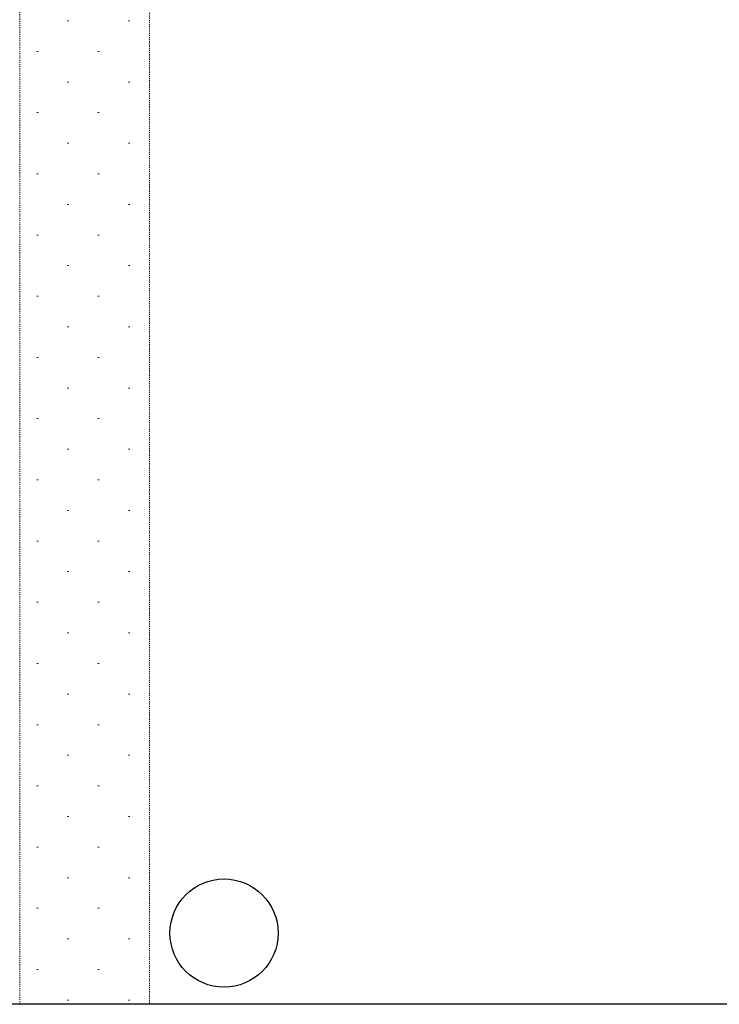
# Model space of a CAD drawing. Header units: centimetres. Extents: x 0 to 55409, y -2708 to 14680.
# Tile 37 of 215: x 31118 to 31183, y 4720 to 4811. Entities that reach past the tile are written whole.
import ezdxf
from ezdxf.enums import TextEntityAlignment as Align

# ---------------------------------------------------------------- set-up
doc = ezdxf.new("R2010")
doc.units = ezdxf.units.CM
doc.header["$LTSCALE"] = 0.01
doc.linetypes.add('DASHED2', pattern=[9.524999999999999, 6.35, -3.175])
doc.layers.add('A-Wyburzenia', color=35, linetype='DASHED2', lineweight=0)
for name, color, linetype in [('A_drzwi opis istniejące', 161, 'Continuous'), ('A_Ściany istniejące', 9, 'Continuous'), ('PODKŁAD STAN ISTNIEJĄCY', 7, 'Continuous')]:
    doc.layers.add(name, color=color, linetype=linetype)
doc.layers.add('CKPOM_POWIERZ', color=1, linetype='Continuous', plot=False)
doc.styles.add('SIMPLEX', font='simplex.shx', dxfattribs={"width": 0.7, "height": 17})

# ---------------------------------------------------------------- blocks, each defined once
blk = doc.blocks.new('A$7E8718815272C8')
at = {"layer": 'A-Wyburzenia'}
for points in [[(1563.901279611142, -1043.000000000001), (1563.901279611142, -891.0000000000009)], [(1575.901358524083, -891.0000000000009), (1575.901358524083, -1043.000000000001)]]:
    blk.add_lwpolyline(points, dxfattribs=at)
at = {"layer": 'A_Ściany istniejące'}
blk.add_lwpolyline([(1722, -1043.000000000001), (1563.901279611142, -1043.000000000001)], dxfattribs=at)
blk.add_circle((1582.789285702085, -1036.41793121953), 5, dxfattribs=at)
at = {"layer": 'A_drzwi opis istniejące', "style": 'SIMPLEX', "width": 0.8000000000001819}
for tag, rotation, p in [('230', 90, (1043.605403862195, -607.5925857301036)), ('200', 90, (1068.258350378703, -607.7834606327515)), ('200', 89.99999999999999, (1828.357223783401, -1338.283972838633)), ('90', 89.99999999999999, (1803.704277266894, -1338.093097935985))]:
    blk.add_attdef(tag, text='', height=16, rotation=rotation, dxfattribs=at).set_placement(p, align=Align.CENTER)
for tag, p in [('80', (1900.816703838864, -1184.69825305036)), ('200', (1900.625828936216, -1209.351199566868))]:
    blk.add_attdef(tag, text='', height=16, dxfattribs=at).set_placement(p, align=Align.CENTER)

msp = doc.modelspace()

# ---------------------------------------------------------------- hatches: boundary and pattern name
at = {"layer": 'A-Wyburzenia'}
h = msp.add_hatch(dxfattribs=at)
h.set_pattern_fill('PLASTER', color=256, scale=4, style=0)
h.set_pattern_definition([(45, (-6370057.704001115, -5682972.600329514), (-2.82842712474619, 2.82842712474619), [0, -4.000000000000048])])
h.paths.add_polyline_path([(31130.13739353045, 4719.604498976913), (31130.13739352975, 4871.604498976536), (31118.31570369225, 4871.604498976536), (31118.31570369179, 4719.604498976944)])
h = msp.add_hatch(dxfattribs=at)
h.set_pattern_fill('PLASTER', color=256, scale=4, style=0)
h.set_pattern_definition([(45, (-6370057.704001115, -5682972.600329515), (-2.82842712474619, 2.82842712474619), [0, -4.00000000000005])])
h.paths.add_polyline_path([(31130.13739353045, 4719.604498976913), (31130.13739352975, 4871.604498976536), (31118.31570369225, 4871.604498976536), (31118.31570369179, 4719.604498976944)])

# ---------------------------------------------------------------- linework, layer by layer
at = {"layer": 'CKPOM_POWIERZ'}
msp.add_lwpolyline([(31118.13731461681, 4871.604498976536), (31211.66751408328, 4871.604498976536), (31211.75810641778, 4897.604498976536), (31276.23603500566, 4897.604498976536), (31276.23603500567, 4719.604498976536), (30999.63731461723, 4719.604498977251), (30999.6373146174, 4900.104498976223), (31118.13731461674, 4900.104498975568), (31118.13731461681, 4871.604498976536)], dxfattribs=at)

# ---------------------------------------------------------------- block references
at = {"layer": 'PODKŁAD STAN ISTNIEJĄCY'}
msp.add_blockref('A$7E8718815272C8', (29554.23603500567, 5762.604498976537), dxfattribs=at)

doc.saveas('drawing.dxf')
